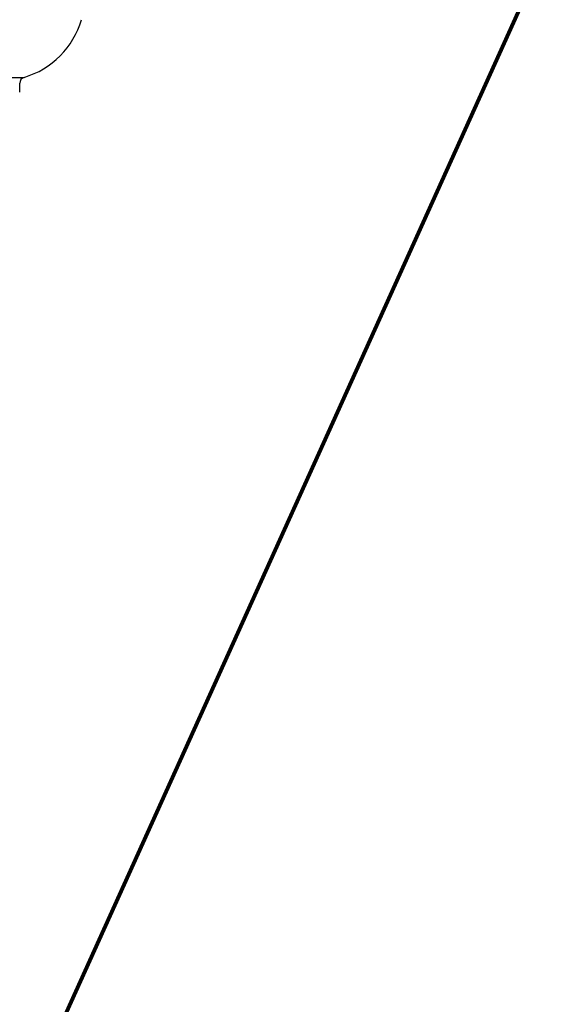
# Paper-space layout '113851LD001' of a CAD drawing. Header units: feet. Extents: x 0 to 34, y 0 to 22.
# Tile 16 of 74: x 6.699 to 6.949, y 9.479 to 9.945. Entities that reach past the tile are written whole.
import ezdxf

# ---------------------------------------------------------------- set-up
doc = ezdxf.new("R2010")
doc.units = ezdxf.units.FT
doc.header["$MEASUREMENT"] = 0
doc.layers.add('LT_P_Text', color=7, linetype='Continuous')
doc.styles.add('Slanted-Normal', font='font31.shx', dxfattribs={"height": 0.14})
doc.dimstyles.new('Dec-0  Slanted', dxfattribs={"dimtxt": 0.14, "dimasz": 0.14, "dimexe": 0.07000000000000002, "dimexo": 0.07000000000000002, "dimgap": 0.07000000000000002, "dimtad": 1, "dimdec": 0, "dimzin": 3, "dimdsep": 46, "dimtxsty": 'Slanted-Normal', "dimblk": 'Dim1', "dimcen": 0, "dimclrd": 95, "dimclre": 95, "dimclrt": 7, "dimaunit": 1, "dimadec": 5, "dimazin": 3, "dimtfac": 1, "dimtdec": 0, "dimtmove": 1, "dimatfit": 0, "dimldrblk": 'Dim1', "dimfxl": 1, "dimtolj": 1, "dimtzin": 0, "dimlwd": -1, "dimlwe": -1, "dimarcsym": 0})

# ---------------------------------------------------------------- blocks, each defined once
blk = doc.blocks.new('Dim1')
h = blk.add_hatch(color=4)
h.dxf.hatch_style = 1
h.paths.add_polyline_path([(0, 0), (-1.000000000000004, -0.1999999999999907), (-1.000000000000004, 0.1999999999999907)])
at = {"color": 4}
blk.add_lwpolyline([(0, 0), (-1.000000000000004, -0.1999999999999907), (-1.000000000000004, 0.1999999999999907), (0, 0)], dxfattribs=at)

psp = doc.layouts.new('113851LD001')

# ---------------------------------------------------------------- linework, layer by layer
at = {"layer": 'LT_P_Text', "color": 4}
for p, q in [((6.256513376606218, 9.917743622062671), (6.701036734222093, 9.917624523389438)), ((6.698931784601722, 9.91053744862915), (6.698932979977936, 9.914800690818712))]:
    psp.add_line(p, q, dxfattribs=at)
for centre, radius, start, end in [((6.689517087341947, 9.956158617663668), 0.040219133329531, 286.6438705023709, 343.7909295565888), ((6.701881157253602, 9.914799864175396), 0.002948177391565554, 106.6438705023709, 179.9839347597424)]:
    psp.add_arc(centre, radius, start, end, dxfattribs=at)

# ---------------------------------------------------------------- leaders
at = {"layer": 'LT_P_Text', "color": 97, "linetype": 'Continuous', "lineweight": 0, "annotation_type": 0, "has_hookline": 1, "hookline_direction": 0}
psp.add_leader([(6.618939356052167, 9.248593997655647), (7.24526941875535, 10.63611029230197), (7.38526941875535, 10.63611029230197)], dimstyle='Dec-0  Slanted', override={"dimtad": 0, "dimclrd": 0, "dimlwd": 65534}, dxfattribs=at)

doc.saveas('drawing.dxf')
